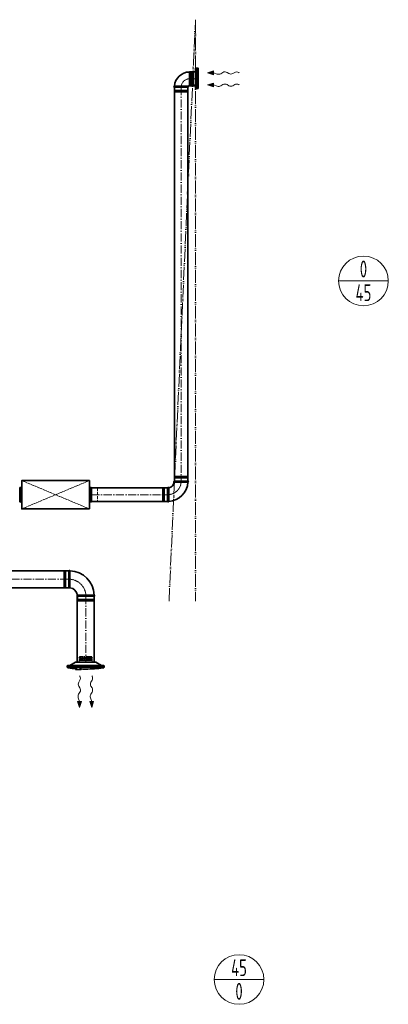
# Model space of a CAD drawing. Header units: millimetres. Extents: x -118717 to 8962, y 22910 to 145283.
# Tile 128 of 193: x 6240 to 8962, y 22910 to 30192. Entities that reach past the tile are written whole.
import ezdxf
from ezdxf.enums import TextEntityAlignment as Align

# ---------------------------------------------------------------- set-up
doc = ezdxf.new("R2010")
doc.units = ezdxf.units.MM
for name, pattern in [('ACAD_ISO02W100', [15, 12, -3]), ('ACAD_ISO05W100', [33, 24, -3, 0, -3, 0, -3]), ('ACAD_ISO10W100', [18, 12, -3, 0, -3])]:
    doc.linetypes.add(name, pattern=pattern)
for name, color, linetype, lineweight in [('VZT_01 SUP (PŘÍVOD) - OBRYS', 5, 'Continuous', 35), ('VZT_02 SUP (PŘÍVOD) - OSA', 5, 'ACAD_ISO10W100', 5), ('VZT_05 ETA (ODVOD) - OBRYS', 6, 'Continuous', 35), ('VZT_06 ETA (ODVOD) - OSA', 6, 'ACAD_ISO10W100', 5), ('VZT_30 DISTRIBUČNÍ PRVKY - OBRYS', 1, 'Continuous', 35), ('VZT_35 TLUMIČE HLUKU - OBRYS', 1, 'Continuous', 35), ('VZT_36 TLUMIČE HLUKU - OSA', 1, 'ACAD_ISO10W100', 5), ('VZT_37 TLUMIČE HLUKU - DETAIL', 8, 'ACAD_ISO02W100', 5), ('VZT_52 POPIS - DISTRIBUCE', 7, 'Continuous', 5), ('VZT_POŽADAVKY NA STAVBU - PODHLEDY', 4, 'ACAD_ISO05W100', 5)]:
    doc.layers.add(name, color=color, linetype=linetype, lineweight=lineweight)
for name, color, linetype, lineweight, plot in [('VZT_03 SUP (PŘÍVOD) - NETISK', 8, 'ACAD_ISO02W100', 5, False), ('VZT_07 ETA (ODVOD) - NETISK', 8, 'ACAD_ISO02W100', 5, False), ('VZT_34 DISTRIBUČNÍ PRVKY - NETISK', 8, 'ACAD_ISO02W100', 5, False), ('VZT_39 TLUMIČE HLUKU - NETISK', 8, 'ACAD_ISO02W100', 5, False)]:
    doc.layers.add(name, color=color, linetype=linetype, lineweight=lineweight, plot=plot)
doc.styles.add('JS', font='isocp.shx', dxfattribs={"width": 0.6, "height": 125})

msp = doc.modelspace()

# ---------------------------------------------------------------- linework, layer by layer
at = {"color": 0, "lineweight": 13}
for p, q in [((7627.2, 29799.9), (7670.4, 29813.2)), ((7670, 29785.3), (7627.2, 29799.9)), ((7670, 29785.3), (7670.2, 29799.3)), ((7670.4, 29813.2), (7670.2, 29799.3)), ((7670.2, 29799.3), (7698.8, 29789.6)), ((7724.2, 29791.8), (7740.8, 29802.2)), ((7771.7, 29801.8), (7783.7, 29793.9)), ((7814.6, 29793.4), (7827.6, 29801.6)), ((7627.2, 29709.9), (7670.4, 29723.2)), ((7670.4, 29723.2), (7670.2, 29709.3)), ((7724.2, 29701.8), (7740.8, 29712.2)), ((7771.7, 29711.8), (7783.7, 29703.9)), ((7814.6, 29703.4), (7827.6, 29711.6)), ((7670, 29695.3), (7627.2, 29709.9)), ((7670, 29695.3), (7670.2, 29709.3)), ((7670.2, 29709.3), (7698.8, 29699.6)), ((6675.7, 25293.2), (6683.9, 25306.2)), ((6765.7, 25293.2), (6773.9, 25306.2)), ((6674.1, 25202.8), (6684.5, 25219.3)), ((6684.1, 25250.3), (6676.1, 25262.2)), ((6764.1, 25202.8), (6774.5, 25219.3)), ((6774.1, 25250.3), (6766.1, 25262.2)), ((6667.6, 25148.6), (6681.6, 25148.8)), ((6667.6, 25148.6), (6682.1, 25105.8)), ((6681.6, 25148.8), (6671.8, 25177.4)), ((6695.5, 25148.9), (6681.6, 25148.8)), ((6682.1, 25105.8), (6695.5, 25148.9)), ((6757.6, 25148.6), (6771.6, 25148.8)), ((6757.6, 25148.6), (6772.1, 25105.8)), ((6771.6, 25148.8), (6761.8, 25177.4)), ((6785.5, 25148.9), (6771.6, 25148.8)), ((6772.1, 25105.8), (6785.5, 25148.9))]:
    msp.add_line(p, q, dxfattribs=at)
at = {"lineweight": 13}
for p, q in [((7857.7, 29801.7), (7860.8, 29799.9)), ((7857.7, 29711.7), (7860.8, 29709.9)), ((6684, 25336.3), (6682.1, 25339.4)), ((6774, 25336.3), (6772.1, 25339.4))]:
    msp.add_line(p, q, dxfattribs=at)
at = {"color": 8, "lineweight": 5}
for points in [[(7496.9, 29801.8), (7492.9, 29803.2), (7492.9, 29758.1)], [(7497.1, 29802.7), (7497.1, 29758.1)], [(7508.8, 29802), (7508.8, 29758.1)], [(7512.4, 29803.6), (7512.4, 29758.1)], [(7515, 29805.6), (7515, 29758.1)], [(7537.9, 29709.6), (7522.9, 29709.6), (7522.9, 29806.6), (7537.9, 29806.6)], [(7537.9, 29709.6), (7537.9, 29806.6)], [(7496.9, 29714.3), (7492.9, 29712.9), (7492.9, 29758.1)], [(7497.1, 29713.4), (7497.1, 29758.1)], [(7508.8, 29714.1), (7508.8, 29758.1)], [(7512.4, 29712.5), (7512.4, 29758.1)], [(7515, 29710.6), (7515, 29758.1)]]:
    msp.add_lwpolyline(points, dxfattribs=at)
for points in [[(7503, 29810.2), (7501.6, 29804.4, 0.060863), (7501.5, 29803.8), (7501.5, 29758.1)], [(7503, 29810.2), (7504.5, 29804.2, -0.058981), (7504.5, 29803.6), (7504.5, 29758.1)], [(7522.9, 29805.6), (7515, 29805.6, 0.291473), (7512.6, 29804, 0.291473)], [(7503, 29705.9), (7501.6, 29711.7, -0.060863), (7501.5, 29712.3), (7501.5, 29758.1)], [(7503, 29705.9), (7504.5, 29711.9, 0.058981), (7504.5, 29712.5), (7504.5, 29758.1)], [(7522.9, 29710.6), (7515, 29710.6, -0.291473), (7512.6, 29712.1, -0.291473)]]:
    msp.add_lwpolyline(points, format="xyb", dxfattribs=at)
for centre, radius, start, end in [((7502.3, 29793.7), 10.5, 52.16216, 120.28243), ((7509.2, 29805.8), 3.88, 263.32647, 332.50068), ((7502.3, 29722.4), 10.5, 239.71757, 307.83784), ((7509.2, 29710.3), 3.88, 27.49932, 96.67353)]:
    msp.add_arc(centre, radius, start, end, dxfattribs=at)
at = {"color": 0, "lineweight": 13, "extrusion": (0, 0, -1)}
for centre, start_param, end_param in [((7708.9, 29801.4), 3.908129, 5.191299), ((7756.1, 29792.7), 0.766537, 2.375056), ((7799.3, 29803), 3.908129, 5.516649), ((7843, 29792.1), 0.766537, 2.320574), ((7756.1, 29702.7), 0.766537, 2.375056), ((7843, 29702.1), 0.766537, 2.320574), ((7708.9, 29711.4), 3.908129, 5.191299), ((7799.3, 29713), 3.908129, 5.516649)]:
    msp.add_ellipse(centre, major_axis=(-21.5, 0.3), ratio=0.625, start_param=start_param, end_param=end_param, dxfattribs=at)
at = {"color": 0, "lineweight": 13}
for centre, start_param, end_param in [((6685.2, 25277.8), 3.908129, 5.516649), ((6674.3, 25321.5), 0.766537, 2.320574), ((6775.2, 25277.8), 3.908129, 5.516649), ((6764.3, 25321.5), 0.766537, 2.320574), ((6683.6, 25187.4), 3.908129, 5.191299), ((6675, 25234.7), 0.766537, 2.375056), ((6773.6, 25187.4), 3.908129, 5.191299), ((6765, 25234.7), 0.766537, 2.375056)]:
    msp.add_ellipse(centre, major_axis=(0.3, -21.5), ratio=0.625, start_param=start_param, end_param=end_param, dxfattribs=at)
for points in [[(7670, 29785.3), (7670.4, 29813.2), (7627.2, 29799.9)], [(7670, 29695.3), (7670.4, 29723.2), (7627.2, 29709.9)], [(6667.6, 25148.6), (6695.5, 25148.9), (6682.1, 25105.8)], [(6757.6, 25148.6), (6785.5, 25148.9), (6772.1, 25105.8)]]:
    msp.add_solid(points, dxfattribs=at)
at = {"layer": 'VZT_01 SUP (PŘÍVOD) - OBRYS'}
for p, q in [((6603.3, 26116), (6603.3, 25991)), ((6665.8, 25928.5), (6790.8, 25928.5))]:
    msp.add_line(p, q, dxfattribs=at)
for points in [[(6603.3, 26116), (5726.7, 26116)], [(6603.3, 25991), (5726.7, 25991)], [(6664.6, 25441.4), (6664.6, 25928.5)], [(6789.6, 25441.4), (6789.6, 25928.5)]]:
    msp.add_lwpolyline(points, dxfattribs=at)
for centre, radius, start, end in [((6607.1, 26114.3), 4.17, 21.10715, 156.53217), ((6603.3, 25928.5), 187.5, 2.36067, 87.63933), ((6607.1, 25992.6), 4.17, 203.46783, 329.70192), ((6603.3, 25928.5), 62.5, 6.83025, 83.16975), ((6667.4, 25932.3), 4.17, 120.29808, 246.53217), ((6789.1, 25932.3), 4.17, 293.46783, 68.89285)]:
    msp.add_arc(centre, radius, start, end, dxfattribs=at)
for points, knots in [([(6610.7, 25990.5), (6610.7, 25990.5), (6610.7, 25990.6), (6610.7, 25990.9), (6610.7, 25991.2), (6610.7, 25992.3), (6610.7, 25993.1), (6610.8, 25996.2), (6610.8, 25999.4), (6610.8, 26008.3), (6610.8, 26014.5), (6610.9, 26028.6), (6610.9, 26036.4), (6610.9, 26052.6), (6611, 26060.8), (6611, 26076.7), (6611, 26084.2), (6611, 26097.4), (6611, 26102.9), (6611, 26109.9), (6611, 26112.1), (6611, 26115.1), (6611, 26115.8), (6611, 26115.8)], [197.067977, 197.067977, 197.067977, 197.067977, 201.792196, 201.792196, 209.190204, 209.190204, 218.040239, 218.040239, 237.760854, 237.760854, 262.206108, 262.206108, 286.831239, 286.831239, 311.323072, 311.323072, 335.946087, 335.946087, 360.704397, 360.704397, 377.088273, 377.088273, 394.105327, 394.105327, 394.105327, 394.105327]), ([(6665.3, 25935.9), (6665.3, 25935.9), (6666.9, 25935.9), (6673, 25936), (6677.5, 25936), (6688.9, 25936), (6695.7, 25936.1), (6710.7, 25936.1), (6718.8, 25936.1), (6735.2, 25936.2), (6743.3, 25936.2), (6758.5, 25936.2), (6765.4, 25936.2), (6777.2, 25936.2), (6781.9, 25936.2), (6788.5, 25936.2), (6790.4, 25936.2), (6790.6, 25936.2), (6790.6, 25936.2), (6790.6, 25936.2)], [0, 0, 0, 0, 24.235852, 24.235852, 48.531845, 48.531845, 73.024415, 73.024415, 97.570898, 97.570898, 122.078339, 122.078339, 146.53579, 146.53579, 170.957495, 170.957495, 195.359468, 195.359468, 197.168246, 197.168246, 197.168246, 197.168246])]:
    msp.add_open_spline(points, degree=3, knots=knots, dxfattribs=at)
at = {"layer": 'VZT_02 SUP (PŘÍVOD) - OSA', "ltscale": 5}
for points in [[(5726.7, 26053.5), (6603.3, 26053.5)], [(6727.1, 25928.5), (6727.1, 25441.4)]]:
    msp.add_lwpolyline(points, dxfattribs=at)
at = {"layer": 'VZT_02 SUP (PŘÍVOD) - OSA', "ltscale": 0.3}
msp.add_lwpolyline([(6728.3, 25928.5), (6728.3, 25928.5, 0.414214), (6603.3, 26053.5), (6603.3, 26053.5)], format="xyb", dxfattribs=at)
at = {"layer": 'VZT_03 SUP (PŘÍVOD) - NETISK', "ltscale": 0.4}
for p, q in [((6565.3, 26113.5), (6565.3, 25993.5)), ((6569.3, 26113.5), (6565.3, 26113.5)), ((6569.3, 26113.5), (6569.3, 25993.5)), ((6569.8, 26112.5), (6569.3, 26112.5)), ((6569.8, 26114.5), (6569.8, 25992.5)), ((6570.3, 26114.5), (6569.8, 26114.5)), ((6570.3, 26114.5), (6570.3, 25992.5)), ((6577.3, 26112.5), (6570.3, 26112.5)), ((6577.3, 26114.5), (6577.3, 25992.5)), ((6577.8, 26114.5), (6577.3, 26114.5)), ((6577.8, 26114.5), (6577.8, 25992.5)), ((6581.3, 26112.5), (6577.8, 26112.5)), ((6581.3, 26113.5), (6581.3, 25993.5)), ((6603.3, 26113.5), (6581.3, 26113.5)), ((6569.3, 25993.5), (6565.3, 25993.5)), ((6569.8, 25994.5), (6569.3, 25994.5)), ((6570.3, 25992.5), (6569.8, 25992.5)), ((6577.3, 25994.5), (6570.3, 25994.5)), ((6577.8, 25992.5), (6577.3, 25992.5)), ((6581.3, 25994.5), (6577.8, 25994.5)), ((6603.3, 25993.5), (6581.3, 25993.5)), ((6668.3, 25928.5), (6668.3, 25906.5)), ((6788.3, 25928.5), (6788.3, 25906.5)), ((6667.3, 25903), (6789.3, 25903)), ((6667.3, 25903), (6667.3, 25902.5)), ((6667.3, 25902.5), (6789.3, 25902.5)), ((6667.3, 25895.5), (6789.3, 25895.5)), ((6667.3, 25895.5), (6667.3, 25895)), ((6667.3, 25895), (6789.3, 25895)), ((6668.3, 25906.5), (6788.3, 25906.5)), ((6668.3, 25894.5), (6788.3, 25894.5)), ((6668.3, 25894.5), (6668.3, 25890.5)), ((6668.3, 25890.5), (6788.3, 25890.5)), ((6669.3, 25906.5), (6669.3, 25903)), ((6669.3, 25902.5), (6669.3, 25895.5)), ((6669.3, 25895), (6669.3, 25894.5)), ((6787.3, 25906.5), (6787.3, 25903)), ((6787.3, 25902.5), (6787.3, 25895.5)), ((6787.3, 25895), (6787.3, 25894.5)), ((6788.3, 25894.5), (6788.3, 25890.5)), ((6789.3, 25903), (6789.3, 25902.5)), ((6789.3, 25895.5), (6789.3, 25895))]:
    msp.add_line(p, q, dxfattribs=at)
at = {"layer": 'VZT_05 ETA (ODVOD) - OBRYS'}
for p, q in [((7494.2, 29804.9), (7494.2, 29704.9)), ((7495.2, 29805.9), (7537.2, 29805.9)), ((7537.2, 29805.9), (7537.2, 29703.9)), ((7382.2, 29700.9), (7432.4, 29700.9)), ((7482.2, 29692.9), (7382.2, 29692.9)), ((7495.2, 29703.9), (7537.2, 29703.9)), ((7332.2, 26629.1), (7332.2, 26729.1)), ((7382.2, 26779.1), (7482.2, 26779.1)), ((7482.2, 26771.1), (7432, 26771.1)), ((7340.2, 26629.1), (7340.2, 26679.3))]:
    msp.add_line(p, q, dxfattribs=at)
for points in [[(7382.2, 26779.1), (7382.2, 29692.9)], [(7482.2, 26779.1), (7482.2, 29692.9)], [(7332.2, 26728.6), (6769.6, 26728.6)], [(7332.2, 26628.6), (6769.6, 26628.6)]]:
    msp.add_lwpolyline(points, dxfattribs=at)
for centre, radius, start, end in [((7494.2, 29692.9), 112, 90, 175.90396), ((7495.2, 29804.9), 1, 90, 180), ((7382.2, 29696.9), 4, 90, 270), ((7482.2, 29696.9), 4, 270, 53.1301), ((7494.2, 29692.9), 12, 90, 143.1301), ((7495.2, 29704.9), 1, 180, 270), ((7336.2, 26729.1), 4, 9.14784, 180), ((7332.2, 26779.1), 50, 279.14784, 350.85216), ((7332.2, 26779.1), 150, 273.05723, 356.94277), ((7382.2, 26775.1), 4, 90, 260.85216), ((7482.2, 26775.1), 4, 270, 90), ((7336.2, 26629.1), 4, 180, 0)]:
    msp.add_arc(centre, radius, start, end, dxfattribs=at)
for points, knots in [([(7484.6, 29700.1), (7484.6, 29700.1), (7484.5, 29700.1), (7483.8, 29700.2), (7482.6, 29700.3), (7479.5, 29700.5), (7478, 29700.6), (7472.3, 29700.8), (7467.2, 29700.8), (7455.5, 29700.9), (7449.1, 29700.9), (7439.1, 29700.9), (7435.7, 29700.9), (7432.4, 29700.9)], [158.803681, 158.803681, 158.803681, 158.803681, 163.616371, 163.616371, 177.367021, 177.367021, 187.043223, 187.043223, 208.249718, 208.249718, 228.912225, 228.912225, 238.882543, 238.882543, 238.882543, 238.882543]), ([(7340.2, 26679.3), (7340.2, 26685.6), (7340.2, 26692), (7340.2, 26704), (7340.2, 26709.6), (7340.2, 26719.1), (7340.1, 26722.9), (7340.1, 26728.2), (7340.1, 26729.6), (7340.1, 26729.8), (7340.1, 26729.8), (7340.1, 26729.8)], [78.71119, 78.71119, 78.71119, 78.71119, 97.804615, 97.804615, 117.523893, 117.523893, 137.264303, 137.264303, 156.831737, 156.831737, 157.874915, 157.874915, 157.874915, 157.874915]), ([(7381.5, 26771.2), (7381.5, 26771.2), (7382.7, 26771.2), (7387.2, 26771.2), (7390.6, 26771.1), (7399.5, 26771.1), (7404.9, 26771.1), (7416.8, 26771.1), (7423.2, 26771.1), (7430.5, 26771.1), (7431.3, 26771.1), (7432, 26771.1)], [157.874915, 157.874915, 157.874915, 157.874915, 176.103874, 176.103874, 195.460379, 195.460379, 215.101284, 215.101284, 234.82164, 234.82164, 237.034743, 237.034743, 237.034743, 237.034743])]:
    msp.add_open_spline(points, degree=3, knots=knots, dxfattribs=at)
at = {"layer": 'VZT_06 ETA (ODVOD) - OSA', "ltscale": 0.3, "elevation": 0}
msp.add_lwpolyline([(7537.2, 29754.9), (7494.2, 29754.9, 0.414214), (7432.2, 29692.9), (7432.2, 29692.9)], format="xyb", dxfattribs=at)
at = {"layer": 'VZT_06 ETA (ODVOD) - OSA', "ltscale": 5}
for points in [[(7432.2, 29692.9), (7432.2, 26779.1)], [(6769.6, 26678.6), (7332.2, 26678.6)]]:
    msp.add_lwpolyline(points, dxfattribs=at)
at = {"layer": 'VZT_06 ETA (ODVOD) - OSA', "ltscale": 0.3}
msp.add_lwpolyline([(7432.2, 26779.1), (7432.2, 26779.1, -0.414214), (7332.2, 26679.1), (7332.2, 26679.1)], format="xyb", dxfattribs=at)
at = {"layer": 'VZT_07 ETA (ODVOD) - NETISK', "ltscale": 0.4}
for p, q in [((7382.2, 29667.4), (7482.2, 29667.4)), ((7382.2, 29666.9), (7382.2, 29667.4)), ((7382.2, 29666.9), (7482.2, 29666.9)), ((7382.2, 29659.9), (7482.2, 29659.9)), ((7382.2, 29659.4), (7382.2, 29659.9)), ((7382.2, 29659.4), (7482.2, 29659.4)), ((7383.2, 29670.9), (7383.2, 29692.9)), ((7383.2, 29670.9), (7481.2, 29670.9)), ((7383.2, 29658.9), (7481.2, 29658.9)), ((7383.2, 29654.9), (7383.2, 29658.9)), ((7383.2, 29654.9), (7481.2, 29654.9)), ((7384.2, 29667.4), (7384.2, 29670.9)), ((7384.2, 29659.9), (7384.2, 29666.9)), ((7384.2, 29658.9), (7384.2, 29659.4)), ((7480.2, 29667.4), (7480.2, 29670.9)), ((7480.2, 29659.9), (7480.2, 29666.9)), ((7480.2, 29658.9), (7480.2, 29659.4)), ((7481.2, 29670.9), (7481.2, 29692.9)), ((7481.2, 29654.9), (7481.2, 29658.9)), ((7482.2, 29666.9), (7482.2, 29667.4)), ((7482.2, 29659.4), (7482.2, 29659.9)), ((7482.2, 26812.6), (7382.2, 26812.6)), ((7382.2, 26812.6), (7382.2, 26812.1)), ((7482.2, 26812.1), (7382.2, 26812.1)), ((7482.2, 26805.1), (7382.2, 26805.1)), ((7382.2, 26805.1), (7382.2, 26804.6)), ((7482.2, 26804.6), (7382.2, 26804.6)), ((7481.2, 26817.1), (7383.2, 26817.1)), ((7383.2, 26817.1), (7383.2, 26813.1)), ((7481.2, 26813.1), (7383.2, 26813.1)), ((7481.2, 26801.1), (7383.2, 26801.1)), ((7383.2, 26801.1), (7383.2, 26779.1)), ((7384.2, 26813.1), (7384.2, 26812.6)), ((7384.2, 26812.1), (7384.2, 26805.1)), ((7384.2, 26804.6), (7384.2, 26801.1)), ((7480.2, 26813.1), (7480.2, 26812.6)), ((7480.2, 26812.1), (7480.2, 26805.1)), ((7480.2, 26804.6), (7480.2, 26801.1)), ((7481.2, 26817.1), (7481.2, 26813.1)), ((7481.2, 26801.1), (7481.2, 26779.1)), ((7482.2, 26812.6), (7482.2, 26812.1)), ((7482.2, 26805.1), (7482.2, 26804.6)), ((7294.2, 26630.1), (7294.2, 26728.1)), ((7298.2, 26728.1), (7294.2, 26728.1)), ((7298.2, 26630.1), (7298.2, 26728.1)), ((7298.7, 26727.1), (7298.2, 26727.1)), ((7298.7, 26629.1), (7298.7, 26729.1)), ((7299.2, 26729.1), (7298.7, 26729.1)), ((7299.2, 26629.1), (7299.2, 26729.1)), ((7306.2, 26727.1), (7299.2, 26727.1)), ((7306.2, 26629.1), (7306.2, 26729.1)), ((7306.7, 26729.1), (7306.2, 26729.1)), ((7306.7, 26629.1), (7306.7, 26729.1)), ((7310.2, 26727.1), (7306.7, 26727.1)), ((7310.2, 26630.1), (7310.2, 26728.1)), ((7332.2, 26728.1), (7310.2, 26728.1)), ((7298.2, 26630.1), (7294.2, 26630.1)), ((7298.7, 26631.1), (7298.2, 26631.1)), ((7299.2, 26629.1), (7298.7, 26629.1)), ((7306.2, 26631.1), (7299.2, 26631.1)), ((7306.7, 26629.1), (7306.2, 26629.1)), ((7310.2, 26631.1), (7306.7, 26631.1)), ((7332.2, 26630.1), (7310.2, 26630.1))]:
    msp.add_line(p, q, dxfattribs=at)
at = {"layer": 'VZT_30 DISTRIBUČNÍ PRVKY - OBRYS'}
msp.add_lwpolyline([(7557.9, 29683.1), (7557.9, 29833.1), (7537.9, 29833.1), (7537.9, 29683.1)], close=True, dxfattribs=at)
msp.add_lwpolyline([(7544.7, 29833.1), (7544.7, 29683.1)], dxfattribs=at)
for points in [[(6863.6, 25402.4), (6590.6, 25402.4), (6590.6, 25411.5, -0.414214), (6594.5, 25415.4), (6859.8, 25415.4, -0.414214), (6863.6, 25411.5), (6863.6, 25402.4)], [(6611, 25415.4), (6651.4, 25440.8, -0.141374), (6653.5, 25441.4), (6800.8, 25441.4, -0.141374), (6802.9, 25440.8), (6843.2, 25415.4)], [(6657.9, 25391.9, -0.015115), (6598.6, 25397.9), (6595.6, 25398.4, -0.36397), (6593.1, 25401.4), (6593.1, 25402.4)], [(6657.9, 25402.4), (6657.9, 25390, -0.267949), (6657.7, 25389.6), (6651.9, 25386.3, 0.267949), (6651.7, 25385.9), (6651.7, 25385.3), (6691.3, 25385.3), (6691.3, 25385.9, 0.267949), (6691.1, 25386.3), (6685.4, 25389.6, -0.267949), (6685.2, 25390), (6685.2, 25402.4)], [(6727.1, 25389.4, -0.010645), (6685.2, 25390.3, -0.010645)], [(6727.1, 25389.4, 0.0327), (6855.7, 25397.9), (6858.7, 25398.4, 0.36397), (6861.1, 25401.4), (6861.1, 25402.4)]]:
    msp.add_lwpolyline(points, format="xyb", dxfattribs=at)
at = {"layer": 'VZT_34 DISTRIBUČNÍ PRVKY - NETISK'}
for points in [[(6675, 25471.3), (6680.7, 25472.7, -0.060863), (6681.4, 25472.8), (6727.1, 25472.8)], [(6675, 25471.3), (6681, 25469.9, 0.058981), (6681.6, 25469.8), (6727.1, 25469.8)], [(6679.6, 25451.4), (6679.6, 25459.3, -0.291473), (6681.2, 25461.7, -0.291473)], [(6779.3, 25471.3), (6773.5, 25472.7, 0.060863), (6772.9, 25472.8), (6727.1, 25472.8)], [(6779.3, 25471.3), (6773.3, 25469.9, -0.058981), (6772.7, 25469.8), (6727.1, 25469.8)], [(6774.6, 25451.4), (6774.6, 25459.3, 0.291473), (6773.1, 25461.7, 0.291473)]]:
    msp.add_lwpolyline(points, format="xyb", dxfattribs=at)
for points in [[(6775.6, 25441.4), (6775.6, 25451.4), (6678.6, 25451.4), (6678.6, 25441.4)], [(6775.6, 25441.4), (6678.6, 25441.4)], [(6679.6, 25459.3), (6727.1, 25459.3)], [(6681.6, 25461.9), (6727.1, 25461.9)], [(6683.4, 25477.5), (6682, 25481.4), (6727.1, 25481.4)], [(6682.5, 25477.2), (6727.1, 25477.2)], [(6683.2, 25465.6), (6727.1, 25465.6)], [(6770.9, 25477.5), (6772.3, 25481.4), (6727.1, 25481.4)], [(6771.8, 25477.2), (6727.1, 25477.2)], [(6771, 25465.6), (6727.1, 25465.6)], [(6772.7, 25461.9), (6727.1, 25461.9)], [(6774.6, 25459.3), (6727.1, 25459.3)]]:
    msp.add_lwpolyline(points, dxfattribs=at)
for centre, radius, start, end in [((6691.5, 25472), 10.5, 149.71757, 217.83784), ((6679.4, 25465.1), 3.88, 297.49932, 6.67353), ((6762.8, 25472), 10.5, 322.16216, 30.28243), ((6774.9, 25465.1), 3.88, 173.32647, 242.50068)]:
    msp.add_arc(centre, radius, start, end, dxfattribs=at)
at = {"layer": 'VZT_35 TLUMIČE HLUKU - OBRYS'}
for p, q in [((6239.6, 26728.6), (6239.6, 26628.6)), ((6769.6, 26728.6), (6769.6, 26628.6))]:
    msp.add_line(p, q, dxfattribs=at)
for points in [[(6248.6, 26728.6), (6248.6, 26628.6)], [(6248.6, 26728.6), (6254.6, 26728.6)], [(6760.6, 26728.6), (6754.6, 26728.6)], [(6760.6, 26728.6), (6760.6, 26628.6)], [(6248.6, 26628.6), (6254.6, 26628.6)], [(6760.6, 26628.6), (6754.6, 26628.6)]]:
    msp.add_lwpolyline(points, dxfattribs=at)
msp.add_lwpolyline([(6754.6, 26573.6), (6254.6, 26573.6), (6254.6, 26783.6), (6754.6, 26783.6)], close=True, dxfattribs=at)
for centre, start, end in [((6244.1, 26728.6), 0, 180), ((6765.1, 26728.6), 0, 180), ((6244.1, 26628.6), 180, 0), ((6765.1, 26628.6), 180, 0)]:
    msp.add_arc(centre, 4.5, start, end, dxfattribs=at)
at = {"layer": 'VZT_36 TLUMIČE HLUKU - OSA', "ltscale": 5}
for points in [[(6239.6, 26678.6), (6254.6, 26678.6)], [(6769.6, 26678.6), (6754.6, 26678.6)], [(6769.6, 26678.6), (6754.6, 26678.6)], [(6769.6, 26678.6), (6754.6, 26678.6)]]:
    msp.add_lwpolyline(points, dxfattribs=at)
at = {"layer": 'VZT_37 TLUMIČE HLUKU - DETAIL', "lineweight": 5}
for points in [[(6754.6, 26573.6), (6254.6, 26783.6)], [(6254.6, 26573.6), (6754.6, 26783.6)]]:
    msp.add_lwpolyline(points, dxfattribs=at)
at = {"layer": 'VZT_39 TLUMIČE HLUKU - NETISK', "ltscale": 2}
msp.add_lwpolyline([(6769.6, 26728.6), (6814.6, 26728.6), (6814.6, 26628.6), (6769.6, 26628.6)], dxfattribs=at)
at = {"layer": 'VZT_52 POPIS - DISTRIBUCE'}
for p, q in [((8595.3, 28260.3), (8962.1, 28260.3)), ((7676.2, 23093.2), (8043, 23093.2))]:
    msp.add_line(p, q, dxfattribs=at)
for centre in [(8778.7, 28260.3), (7859.6, 23093.2)]:
    msp.add_circle(centre, 183.4, dxfattribs=at)
at = {"layer": 'VZT_POŽADAVKY NA STAVBU - PODHLEDY', "ltscale": 4}
for p, q in [((7342.3, 25891.2), (7537.9, 30192)), ((7537.9, 30192), (7537.9, 25892.6))]:
    msp.add_line(p, q, dxfattribs=at)

# ---------------------------------------------------------------- texts
at = {"layer": 'VZT_52 POPIS - DISTRIBUCE', "ltscale": 50, "style": 'JS', "width": 0.7}
for s, p in [('0', (8778.7, 28347.8)), ('45', (8778.7, 28172.8)), ('45', (7859.6, 23180.7)), ('0', (7859.6, 23005.7))]:
    msp.add_text(s, height=125, dxfattribs=at).set_placement(p, align=Align.MIDDLE_CENTER)

doc.saveas('drawing.dxf')
